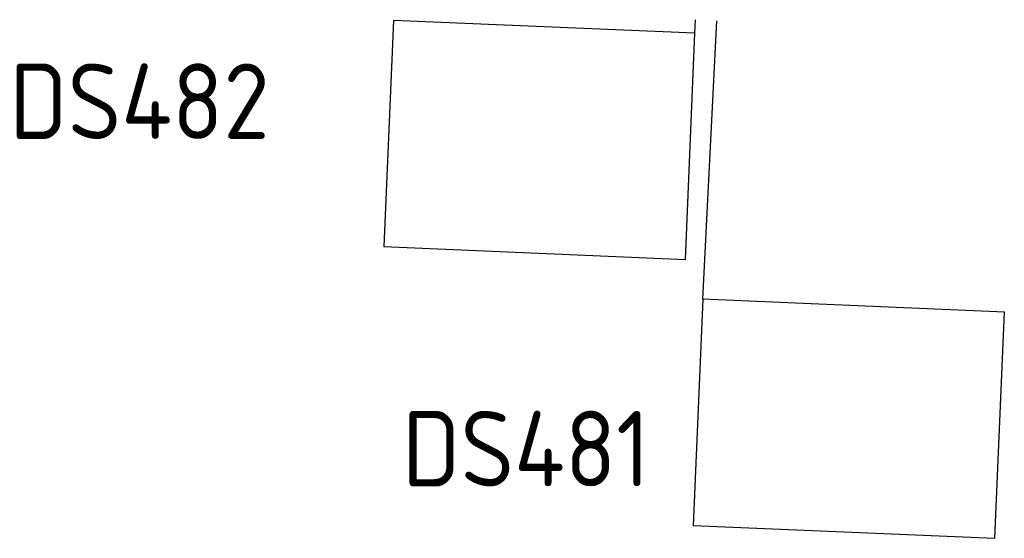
# Model space of a CAD drawing. Extents: x 1808 to 149445, y 103 to 460077.
# Tile 1 of 28: x 1808 to 1821, y 103 to 110. Entities that reach past the tile are written whole.
import ezdxf

# ---------------------------------------------------------------- set-up
doc = ezdxf.new("R2010")
doc.units = 0
doc.header["$LTSCALE"] = 0.25
doc.header["$MEASUREMENT"] = 0
doc.layers.add('DS lus oud', color=1, linetype='CONTINUOUS')
doc.styles.add('I020-1', font='ISO', dxfattribs={"height": 2})

msp = doc.modelspace()

# ---------------------------------------------------------------- linework, layer by layer
at = {"layer": 'DS lus oud'}
for p, q in [((1816.567, 109.498), (1816.576, 109.678)), ((1816.672, 105.973), (1816.858, 109.664))]:
    msp.add_line(p, q, dxfattribs=at)
for points in [[(1816.44, 106.501), (1816.567, 109.498), (1812.57, 109.668), (1812.443, 106.671)], [(1820.541, 102.806), (1820.669, 105.803), (1816.672, 105.973), (1816.545, 102.976)]]:
    msp.add_lwpolyline(points, close=True, dxfattribs=at)

# ---------------------------------------------------------------- texts
at = {"layer": 'DS lus oud', "style": 'I020-1'}
for s, p in [('DS482', (1807.477, 108.097)), ('DS481', (1812.685, 103.494))]:
    msp.add_text(s, height=1, dxfattribs=at).set_placement(p)

doc.saveas('drawing.dxf')
